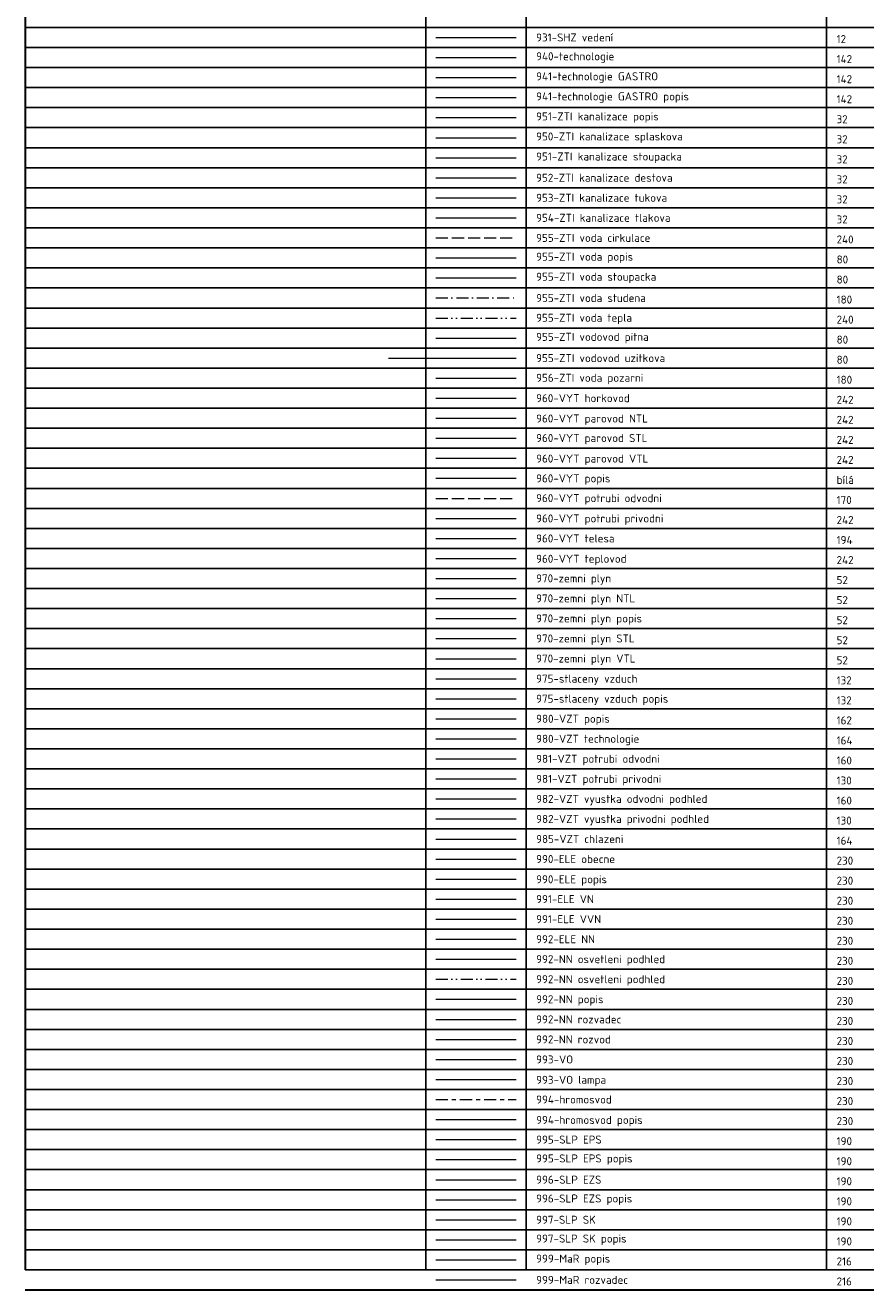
# Model space of a CAD drawing. Header units: millimetres. Extents: x -15250 to 1651995, y -140807 to 78716.
# Tile 1 of 45: x -10250 to 10726, y -140770 to -109196. Entities that reach past the tile are written whole.
import ezdxf

# ---------------------------------------------------------------- set-up
doc = ezdxf.new("R2010")
doc.units = ezdxf.units.MM
doc.header["$LTSCALE"] = 100
for name, pattern in [('0101aČÁRKOVANÁ', [4, 3, -1]), ('0102aČERCHOVANÁ', [5.1, 3, -1, 0.1, -1]), ('0103aDVOJČERCHOVANÁ', [6.2, 3, -1, 0.1, -1, 0.1, -1]), ('1101aOCHRANA', [6, 3, -1, 1, -1])]:
    doc.linetypes.add(name, pattern=pattern)
for name, color, linetype, lineweight in [('931-SHZ vedení', 12, 'Continuous', 15), ('940-technologie', 142, 'Continuous', 15), ('941-technologie GASTRO', 142, 'Continuous', 15), ('941-technologie GASTRO popis', 142, 'Continuous', 9), ('951-ZTI kanalizace popis', 32, 'Continuous', 9), ('951-ZTI kanalizace splaskova', 32, 'S0508aPS', 15), ('951-ZTI kanalizace stoupacka', 32, 'Continuous', 15), ('952-ZTI kanalizace destova', 32, 'S0509aPD', 15), ('953-ZTI kanalizace tukova', 32, 'S0503aPO', 15), ('954-ZTI kanalizace tlakova', 32, 'S0510aPV', 15), ('955-ZTI voda cirkulace', 240, '0101aČÁRKOVANÁ', 15), ('955-ZTI voda popis', 80, 'Continuous', 9), ('955-ZTI voda stoupacka', 80, 'Continuous', 15), ('955-ZTI voda studena', 180, '0102aČERCHOVANÁ', 15), ('955-ZTI voda tepla', 240, '0103aDVOJČERCHOVANÁ', 15), ('955-ZTI vodovod pitna', 80, 'S0512aVP', 15), ('955-ZTI vodovod uzitkova', 80, 'S0513aVU', 15), ('956-ZTI voda pozarni', 180, 'S0514aVH', 15), ('960-VYT horkovod', 242, 'S0602aHORK', 15), ('960-VYT parovod NTL', 242, 'S0603aPARANTL', 15), ('960-VYT parovod STL', 242, 'S0604aPARASTL', 15), ('960-VYT parovod VTL', 242, 'S0605aPARAVTL', 15), ('960-VYT popis', 7, 'Continuous', 9), ('960-VYT potrubi odvodni', 170, '0101aČÁRKOVANÁ', 15), ('960-VYT potrubi privodni', 242, 'Continuous', 15), ('960-VYT telesa', 194, 'Continuous', 15), ('960-VYT teplovod', 242, 'S0601aTEPL', 15), ('970-zemni plyn', 52, 'S0701aZO', 15), ('970-zemni plyn NTL', 52, 'S0702aZN', 15), ('970-zemni plyn popis', 52, 'Continuous', 9), ('970-zemni plyn STL', 52, 'S0703aZS', 15), ('970-zemni plyn VTL', 52, 'S0704aZV', 15), ('975-stlaceny vzduch', 132, 'S0705aSV', 15), ('975-stlaceny vzduch popis', 132, 'Continuous', 9), ('980-VZT popis', 162, 'Continuous', 9), ('980-VZT technologie', 164, 'Continuous', 15), ('981-VZT potrubi odvodni', 160, 'Continuous', 15), ('981-VZT potrubi privodni', 130, 'Continuous', 15), ('982-VZT vyustka odvodni podhled', 160, 'Continuous', 15), ('982-VZT vyustka privodni podhled', 130, 'Continuous', 15), ('985-VZT chlazeni', 164, 'Continuous', 15), ('990-ELE obecne', 230, 'S0905aOBEC', 15), ('990-ELE popis', 230, 'Continuous', 9), ('991-ELE VN', 230, 'S0907aVN', 15), ('991-ELE VVN', 230, 'S0908aVVN', 15), ('992-ELE NN', 230, 'S0906aNN', 15), ('992-NN osvetleni podhled', 230, 'Continuous', 15), ('992-NN ovladani', 230, '0103aDVOJČERCHOVANÁ', 15), ('992-NN popis', 230, 'Continuous', 9), ('992-NN rozvadec', 230, 'Continuous', 15), ('992-NN rozvod', 230, 'Continuous', 15), ('993-VO', 230, 'S0904aVO', 15), ('993-VO lampa', 230, 'Continuous', 15), ('994-hromosvod', 230, '1101aOCHRANA', 15), ('994-hromosvod popis', 230, 'Continuous', 9), ('995-SLP EPS', 190, 'Continuous', 15), ('995-SLP EPS popis', 190, 'Continuous', 9), ('996-SLP EZS', 190, 'Continuous', 15), ('996-SLP EZS popis', 190, 'Continuous', 9), ('997-SLP SK', 190, 'S1001aSLP', 15), ('997-SLP SK popis', 190, 'Continuous', 9), ('999-MaR popis', 216, 'Continuous', 9), ('999-MaR rozvadec', 216, 'Continuous', 15)]:
    doc.layers.add(name, color=color, linetype=linetype, lineweight=lineweight)
doc.styles.get("Standard").update_dxf_attribs({"font": 'isocpeur.ttf'})
doc.linetypes.add('S0503aPO', pattern='A,3,-1,3,[6,atsunami.shx,S=1,R=0,X=0,Y=-1],-1,3,-1,3,-1', length=16)
doc.linetypes.add('S0508aPS', pattern='A,3,-1,3,[6,atsunami.shx,S=1,R=0,X=0,Y=-1],-1,2,[9,atsunami.shx,S=0.25,R=0,X=-1,Y=-1],1,-1,3,-1', length=16)
doc.linetypes.add('S0509aPD', pattern='A,3,-1,3,[6,atsunami.shx,S=1,R=0,X=0,Y=-1],-1,2,[6,atsunami.shx,S=1,R=0,X=-1,Y=-1],1,-1,3,-1', length=16)
doc.linetypes.add('S0510aPV', pattern='A,3,-1,3,[6,atsunami.shx,S=1,R=0,X=0,Y=-1],-1,2,[9,atsunami.shx,S=0.25,R=0,X=-1.5,Y=-1],1,[6,atsunami.shx,S=1,R=0,X=-1,Y=-1],-1,3,-1', length=16)
doc.linetypes.add('S0512aVP', pattern='A,3,-1,3,[9,atsunami.shx,S=0.2,R=90,X=-1.4,Y=0],1,[2,atsunami.shx,S=1.2,R=-90,X=-1.2,Y=0.6],-1,3,-1,3,-1', length=17)
doc.linetypes.add('S0513aVU', pattern='A,3,-1,3,[10,atsunami.shx,S=0.2,R=0,X=-3,Y=0],1,[2,atsunami.shx,S=1.2,R=-90,X=-1.2,Y=0.6],-1,3,-1,3,-1', length=17)
doc.linetypes.add('S0514aVH', pattern='A,3,-1,3,[12,atsunami.shx,S=0.2,R=0,X=-3,Y=0],1,[2,atsunami.shx,S=1.2,R=-90,X=-1.2,Y=0.6],-1,3,-1,3,-1', length=17)
doc.linetypes.add('S0601aTEPL', pattern='A,3,-1,1.2,[2,atsunami.shx,S=1.2,R=90,X=0,Y=-0.6],1.8,[3,atsunami.shx,S=1,R=0,X=0,Y=-0.5],3,[2,atsunami.shx,S=1.2,R=-90,X=-1.2,Y=0.6],-1,3,-1,3,-1', length=19)
doc.linetypes.add('S0602aHORK', pattern='A,3,-1,1.2,[2,atsunami.shx,S=1.2,R=90,X=0,Y=-0.6],2.3,[4,atsunami.shx,S=1,R=0,X=-1,Y=-0.5],2.5,[2,atsunami.shx,S=1.2,R=-90,X=-1.2,Y=0.6],-1,3,-1,3,-1', length=19)
doc.linetypes.add('S0603aPARANTL', pattern='A,3,-2,[11,atsunami.shx,S=0.125,R=0,X=-1,Y=0],2,[3,atsunami.shx,S=1,R=0,X=0,Y=-0.5],2,[11,atsunami.shx,S=0.125,R=0,X=0,Y=0],-2,3,-1,3,-1', length=19)
doc.linetypes.add('S0604aPARASTL', pattern='A,3,-2,[11,atsunami.shx,S=0.125,R=0,X=-1,Y=0],3,[4,atsunami.shx,S=1,R=0,X=-1.5,Y=-0.5],1,[11,atsunami.shx,S=0.125,R=0,X=0,Y=0],-2,3,-1,3,-1', length=19)
doc.linetypes.add('S0605aPARAVTL', pattern='A,3,-2,[11,atsunami.shx,S=0.125,R=0,X=-1,Y=0],2,[4,atsunami.shx,S=1,R=0,X=-1,Y=-0.5],1,[3,atsunami.shx,S=1,R=0,X=0,Y=-0.5],1,[11,atsunami.shx,S=0.125,R=0,X=0,Y=0],-2,3,-1,3,-1', length=19)
doc.linetypes.add('S0701aZO', pattern='A,3,-1,3,-1,1,[3,atsunami.shx,S=1,R=0,X=0,Y=0],-2,[3,atsunami.shx,S=1,R=0,X=0,Y=0],1,[8,atsunami.shx,S=2,R=0,X=-3,Y=1],-1,3,-1', length=17)
doc.linetypes.add('S0702aZN', pattern='A,3,-1,3,-1,1,[3,atsunami.shx,S=1,R=0,X=0,Y=0],-1,[3,atsunami.shx,S=1,R=0,X=0,Y=0],-1,[3,atsunami.shx,S=1,R=0,X=0,Y=0],1,[8,atsunami.shx,S=2,R=0,X=-3,Y=1],-1,3,-1', length=17)
doc.linetypes.add('S0703aZS', pattern='A,3,-1,3,-1,1,[4,atsunami.shx,S=1,R=0,X=0,Y=0],-2,[4,atsunami.shx,S=1,R=0,X=0,Y=0],-1,1,[8,atsunami.shx,S=3,R=0,X=-4,Y=1],-1,3,-1', length=18)
doc.linetypes.add('S0704aZV', pattern='A,3,-1,3,-1,1,[3,atsunami.shx,S=1,R=0,X=0,Y=0],-1,[4,atsunami.shx,S=1,R=0,X=0,Y=0],-2,[4,atsunami.shx,S=1,R=0,X=0,Y=0],-1,1,[8,atsunami.shx,S=4,R=0,X=-5,Y=1],-1,3,-1', length=19)
doc.linetypes.add('S0705aSV', pattern='A,3,-1,3,-1,1,[9,atsunami.shx,S=0.5,R=90,X=4,Y=0],-4,1,-1,3,-1', length=19)
doc.linetypes.add('S0904aVO', pattern='A,3,-1,3,-1,3,-1,3,["VO",Standard,S=2.5,R=0,X=0,Y=-1],-5', length=20)
doc.linetypes.add('S0905aOBEC', pattern='A,3,-1,3,-1,3,-1,1,[5,atsunami.shx,S=1,R=0,X=0,Y=0],-2,2,-1', length=18)
doc.linetypes.add('S0906aNN', pattern='A,3,-1,3,-1,3,-1,1,[5,atsunami.shx,S=1,R=0,X=0,Y=0],-2,2,[2,atsunami.shx,S=1,R=-90,X=-1,Y=0.5],-1', length=18)
doc.linetypes.add('S0907aVN', pattern='A,3,-1,3,-1,3,-1,1,[5,atsunami.shx,S=1,R=0,X=0,Y=0],-2,2,[2,atsunami.shx,S=1,R=-90,X=-1,Y=0.5],1,[2,atsunami.shx,S=1,R=-90,X=-1,Y=0.5],-1', length=19)
doc.linetypes.add('S0908aVVN', pattern='A,3,-1,3,-1,3,-1,1,[5,atsunami.shx,S=1,R=0,X=0,Y=0],-2,2,[2,atsunami.shx,S=1,R=-90,X=-1,Y=0.5],1,[2,atsunami.shx,S=1,R=-90,X=-1,Y=0.5],1,[2,atsunami.shx,S=1,R=-90,X=-1,Y=0.5],-1', length=20)
doc.linetypes.add('S1001aSLP', pattern='A,3,-1,3,-1,3,-1,[9,atsunami.shx,S=0.25,R=90,X=2,Y=0],-4,[9,atsunami.shx,S=0.25,R=270,X=-2,Y=0],-1', length=17)

msp = doc.modelspace()

# ---------------------------------------------------------------- linework, layer by layer
at = {"lineweight": 30}
for p, q in [((-10250, 750), (-10250, -140250)), ((-10250, -140750), (32000, -140750))]:
    msp.add_line(p, q, dxfattribs=at)
for p, q in [((-250, 750), (-250, -140250)), ((2250, 750), (2250, -140250)), ((9750, 750), (9750, -140250)), ((-10250, -109250), (32000, -109250)), ((-10250, -109750), (32000, -109750)), ((-10250, -110250), (32000, -110250)), ((-10250, -110750), (32000, -110750)), ((-10250, -111250), (32000, -111250)), ((-10250, -111750), (32000, -111750)), ((-10250, -112250), (32000, -112250)), ((-10250, -112750), (32000, -112750)), ((-10250, -113250), (32000, -113250)), ((-10250, -113750), (32000, -113750)), ((-10250, -114250), (32000, -114250)), ((-10250, -114750), (32000, -114750)), ((-10250, -115250), (32000, -115250)), ((-10250, -115750), (32000, -115750)), ((-10250, -116250), (32000, -116250)), ((-10250, -116750), (32000, -116750)), ((-10250, -117250), (32000, -117250)), ((-10250, -117750), (32000, -117750)), ((-10250, -118250), (32000, -118250)), ((-10250, -118750), (32000, -118750)), ((-10250, -119250), (32000, -119250)), ((-10250, -119750), (32000, -119750)), ((-10250, -120250), (32000, -120250)), ((-10250, -120750), (32000, -120750)), ((-10250, -121250), (32000, -121250)), ((-10250, -121750), (32000, -121750)), ((-10250, -122250), (32000, -122250)), ((-10250, -122750), (32000, -122750)), ((-10250, -123250), (32000, -123250)), ((-10250, -123750), (32000, -123750)), ((-10250, -124250), (32000, -124250)), ((-10250, -124750), (32000, -124750)), ((-10250, -125250), (32000, -125250)), ((-10250, -125750), (32000, -125750)), ((-10250, -126250), (32000, -126250)), ((-10250, -126750), (32000, -126750)), ((-10250, -127250), (32000, -127250)), ((-10250, -127750), (32000, -127750)), ((-10250, -128250), (32000, -128250)), ((-10250, -128750), (32000, -128750)), ((-10250, -129250), (32000, -129250)), ((-10250, -129750), (32000, -129750)), ((-10250, -130250), (32000, -130250)), ((-10250, -130750), (32000, -130750)), ((-10250, -131250), (32000, -131250)), ((-10250, -131750), (32000, -131750)), ((-10250, -132250), (32000, -132250)), ((-10250, -132750), (32000, -132750)), ((-10250, -133250), (32000, -133250)), ((-10250, -133750), (32000, -133750)), ((-10250, -134250), (32000, -134250)), ((-10250, -134750), (32000, -134750)), ((-10250, -135250), (32000, -135250)), ((-10250, -135750), (32000, -135750)), ((-10250, -136250), (32000, -136250)), ((-10250, -136750), (32000, -136750)), ((-10250, -137250), (32000, -137250)), ((-10250, -137750), (32000, -137750)), ((-10250, -138250), (32000, -138250)), ((-10250, -138750), (32000, -138750)), ((-10250, -139250), (32000, -139250)), ((-10250, -139750), (32000, -139750)), ((-10250, -140250), (32000, -140250))]:
    msp.add_line(p, q)
at = {"layer": '931-SHZ vedení'}
msp.add_lwpolyline([(0, -109500), (2000, -109500)], dxfattribs=at)
at = {"layer": '940-technologie'}
msp.add_lwpolyline([(0, -110000), (2000, -110000)], dxfattribs=at)
at = {"layer": '941-technologie GASTRO'}
msp.add_lwpolyline([(0, -110500), (2000, -110500)], dxfattribs=at)
at = {"layer": '941-technologie GASTRO popis'}
msp.add_lwpolyline([(0, -111000), (2000, -111000)], dxfattribs=at)
at = {"layer": '951-ZTI kanalizace popis'}
msp.add_lwpolyline([(0, -111500), (2000, -111500)], dxfattribs=at)
at = {"layer": '951-ZTI kanalizace splaskova'}
msp.add_lwpolyline([(0, -112000), (2000, -112000)], dxfattribs=at)
at = {"layer": '951-ZTI kanalizace stoupacka'}
msp.add_lwpolyline([(0, -112500), (2000, -112500)], dxfattribs=at)
at = {"layer": '952-ZTI kanalizace destova'}
msp.add_lwpolyline([(0, -113000), (2000, -113000)], dxfattribs=at)
at = {"layer": '953-ZTI kanalizace tukova'}
msp.add_lwpolyline([(0, -113500), (2000, -113500)], dxfattribs=at)
at = {"layer": '954-ZTI kanalizace tlakova'}
msp.add_lwpolyline([(0, -114000), (2000, -114000)], dxfattribs=at)
at = {"layer": '955-ZTI voda cirkulace'}
msp.add_lwpolyline([(0, -114500), (2000, -114500)], dxfattribs=at)
at = {"layer": '955-ZTI voda popis'}
msp.add_lwpolyline([(0, -115000), (2000, -115000)], dxfattribs=at)
at = {"layer": '955-ZTI voda stoupacka'}
msp.add_lwpolyline([(0, -115500), (2000, -115500)], dxfattribs=at)
at = {"layer": '955-ZTI voda studena'}
msp.add_lwpolyline([(0, -116000), (2000, -116000)], dxfattribs=at)
at = {"layer": '955-ZTI voda tepla'}
msp.add_lwpolyline([(0, -116500), (2000, -116500)], dxfattribs=at)
at = {"layer": '955-ZTI vodovod pitna'}
msp.add_lwpolyline([(0, -117000), (2000, -117000)], dxfattribs=at)
at = {"layer": '955-ZTI vodovod uzitkova'}
msp.add_lwpolyline([(-1186.1, -117500), (2000, -117500)], dxfattribs=at)
at = {"layer": '956-ZTI voda pozarni'}
msp.add_lwpolyline([(0, -118000), (2000, -118000)], dxfattribs=at)
at = {"layer": '960-VYT horkovod'}
msp.add_lwpolyline([(0, -118500), (2000, -118500)], dxfattribs=at)
at = {"layer": '960-VYT parovod NTL'}
msp.add_lwpolyline([(0, -119000), (2000, -119000)], dxfattribs=at)
at = {"layer": '960-VYT parovod STL'}
msp.add_lwpolyline([(0, -119500), (2000, -119500)], dxfattribs=at)
at = {"layer": '960-VYT parovod VTL'}
msp.add_lwpolyline([(0, -120000), (2000, -120000)], dxfattribs=at)
at = {"layer": '960-VYT popis'}
msp.add_lwpolyline([(0, -120500), (2000, -120500)], dxfattribs=at)
at = {"layer": '960-VYT potrubi odvodni'}
msp.add_lwpolyline([(0, -121000), (2000, -121000)], dxfattribs=at)
at = {"layer": '960-VYT potrubi privodni'}
msp.add_lwpolyline([(0, -121500), (2000, -121500)], dxfattribs=at)
at = {"layer": '960-VYT telesa'}
msp.add_lwpolyline([(0, -122000), (2000, -122000)], dxfattribs=at)
at = {"layer": '960-VYT teplovod'}
msp.add_lwpolyline([(0, -122500), (2000, -122500)], dxfattribs=at)
at = {"layer": '970-zemni plyn'}
msp.add_lwpolyline([(0, -123000), (2000, -123000)], dxfattribs=at)
at = {"layer": '970-zemni plyn NTL'}
msp.add_lwpolyline([(0, -123500), (2000, -123500)], dxfattribs=at)
at = {"layer": '970-zemni plyn popis'}
msp.add_lwpolyline([(0, -124000), (2000, -124000)], dxfattribs=at)
at = {"layer": '970-zemni plyn STL'}
msp.add_lwpolyline([(0, -124500), (2000, -124500)], dxfattribs=at)
at = {"layer": '970-zemni plyn VTL'}
msp.add_lwpolyline([(0, -125000), (2000, -125000)], dxfattribs=at)
at = {"layer": '975-stlaceny vzduch'}
msp.add_lwpolyline([(0, -125500), (2000, -125500)], dxfattribs=at)
at = {"layer": '975-stlaceny vzduch popis'}
msp.add_lwpolyline([(0, -126000), (2000, -126000)], dxfattribs=at)
at = {"layer": '980-VZT popis'}
msp.add_lwpolyline([(0, -126500), (2000, -126500)], dxfattribs=at)
at = {"layer": '980-VZT technologie'}
msp.add_lwpolyline([(0, -127000), (2000, -127000)], dxfattribs=at)
at = {"layer": '981-VZT potrubi odvodni'}
msp.add_lwpolyline([(0, -127500), (2000, -127500)], dxfattribs=at)
at = {"layer": '981-VZT potrubi privodni'}
msp.add_lwpolyline([(0, -128000), (2000, -128000)], dxfattribs=at)
at = {"layer": '982-VZT vyustka odvodni podhled'}
msp.add_lwpolyline([(0, -128500), (2000, -128500)], dxfattribs=at)
at = {"layer": '982-VZT vyustka privodni podhled'}
msp.add_lwpolyline([(0, -129000), (2000, -129000)], dxfattribs=at)
at = {"layer": '985-VZT chlazeni'}
msp.add_lwpolyline([(0, -129500), (2000, -129500)], dxfattribs=at)
at = {"layer": '990-ELE obecne'}
msp.add_lwpolyline([(0, -130000), (2000, -130000)], dxfattribs=at)
at = {"layer": '990-ELE popis'}
msp.add_lwpolyline([(0, -130500), (2000, -130500)], dxfattribs=at)
at = {"layer": '991-ELE VN'}
msp.add_lwpolyline([(0, -131000), (2000, -131000)], dxfattribs=at)
at = {"layer": '991-ELE VVN'}
msp.add_lwpolyline([(0, -131500), (2000, -131500)], dxfattribs=at)
at = {"layer": '992-ELE NN'}
msp.add_lwpolyline([(0, -132000), (2000, -132000)], dxfattribs=at)
at = {"layer": '992-NN osvetleni podhled'}
msp.add_lwpolyline([(0, -132500), (2000, -132500)], dxfattribs=at)
at = {"layer": '992-NN ovladani'}
msp.add_lwpolyline([(0, -133000), (2000, -133000)], dxfattribs=at)
at = {"layer": '992-NN popis'}
msp.add_lwpolyline([(0, -133500), (2000, -133500)], dxfattribs=at)
at = {"layer": '992-NN rozvadec'}
msp.add_lwpolyline([(0, -134000), (2000, -134000)], dxfattribs=at)
at = {"layer": '992-NN rozvod'}
msp.add_lwpolyline([(0, -134500), (2000, -134500)], dxfattribs=at)
at = {"layer": '993-VO'}
msp.add_lwpolyline([(0, -135000), (2000, -135000)], dxfattribs=at)
at = {"layer": '993-VO lampa'}
msp.add_lwpolyline([(0, -135500), (2000, -135500)], dxfattribs=at)
at = {"layer": '994-hromosvod'}
msp.add_lwpolyline([(0, -136000), (2000, -136000)], dxfattribs=at)
at = {"layer": '994-hromosvod popis'}
msp.add_lwpolyline([(0, -136500), (2000, -136500)], dxfattribs=at)
at = {"layer": '995-SLP EPS'}
msp.add_lwpolyline([(0, -137000), (2000, -137000)], dxfattribs=at)
at = {"layer": '995-SLP EPS popis'}
msp.add_lwpolyline([(0, -137500), (2000, -137500)], dxfattribs=at)
at = {"layer": '996-SLP EZS'}
msp.add_lwpolyline([(0, -138000), (2000, -138000)], dxfattribs=at)
at = {"layer": '996-SLP EZS popis'}
msp.add_lwpolyline([(0, -138500), (2000, -138500)], dxfattribs=at)
at = {"layer": '997-SLP SK'}
msp.add_lwpolyline([(0, -139000), (2000, -139000)], dxfattribs=at)
at = {"layer": '997-SLP SK popis'}
msp.add_lwpolyline([(0, -139500), (2000, -139500)], dxfattribs=at)
at = {"layer": '999-MaR popis'}
msp.add_lwpolyline([(0, -140000), (2000, -140000)], dxfattribs=at)
at = {"layer": '999-MaR rozvadec'}
msp.add_lwpolyline([(0, -140500), (2000, -140500)], dxfattribs=at)

# ---------------------------------------------------------------- texts
at = {"layer": '931-SHZ vedení', "char_height": 200, "attachment_point": 4}
for s, width, insert in [('931-SHZ vedení', 1962, (2500, -109500)), ('12', 442, (10000, -109539.9))]:
    msp.add_mtext_dynamic_manual_height_columns(s, width=width, gutter_width=12.5, heights=[0], dxfattribs=dict(at, insert=insert))
at = {"layer": '940-technologie', "char_height": 200, "attachment_point": 4}
for s, width, insert in [('940-technologie', 1922, (2500, -110000)), ('142', 382, (10000, -110039.9))]:
    msp.add_mtext_dynamic_manual_height_columns(s, width=width, gutter_width=12.5, heights=[0], dxfattribs=dict(at, insert=insert))
at = {"layer": '941-technologie GASTRO', "char_height": 200, "attachment_point": 4}
for s, width, insert in [('941-technologie GASTRO', 2982, (2500, -110500)), ('142', 382, (10000, -110539.9))]:
    msp.add_mtext_dynamic_manual_height_columns(s, width=width, gutter_width=12.5, heights=[0], dxfattribs=dict(at, insert=insert))
at = {"layer": '941-technologie GASTRO popis', "char_height": 200, "attachment_point": 4}
for s, width, insert in [('941-technologie GASTRO popis', 3874.318, (2500, -111000)), ('142', 382, (10000, -111039.9))]:
    msp.add_mtext_dynamic_manual_height_columns(s, width=width, gutter_width=12.5, heights=[0], dxfattribs=dict(at, insert=insert))
at = {"layer": '951-ZTI kanalizace popis', "char_height": 200, "attachment_point": 4}
for s, width, insert in [('951-ZTI kanalizace popis', 2982, (2500, -111500)), ('32', 442, (10000, -111539.9))]:
    msp.add_mtext_dynamic_manual_height_columns(s, width=width, gutter_width=12.5, heights=[0], dxfattribs=dict(at, insert=insert))
at = {"layer": '951-ZTI kanalizace splaskova', "char_height": 200, "attachment_point": 4}
for s, width, insert in [('950-ZTI kanalizace splaskova', 3602, (2500, -112000)), ('32', 442, (10000, -112039.9))]:
    msp.add_mtext_dynamic_manual_height_columns(s, width=width, gutter_width=12.5, heights=[0], dxfattribs=dict(at, insert=insert))
at = {"layer": '951-ZTI kanalizace stoupacka', "char_height": 200, "attachment_point": 4}
for s, width, insert in [('951-ZTI kanalizace stoupacka', 3582, (2500, -112500)), ('32', 442, (10000, -112539.9))]:
    msp.add_mtext_dynamic_manual_height_columns(s, width=width, gutter_width=12.5, heights=[0], dxfattribs=dict(at, insert=insert))
at = {"layer": '952-ZTI kanalizace destova', "char_height": 200, "attachment_point": 4}
for s, width, insert in [('952-ZTI kanalizace destova', 3362, (2500, -113000)), ('32', 442, (10000, -113039.9))]:
    msp.add_mtext_dynamic_manual_height_columns(s, width=width, gutter_width=12.5, heights=[0], dxfattribs=dict(at, insert=insert))
at = {"layer": '953-ZTI kanalizace tukova', "char_height": 200, "attachment_point": 4}
for s, width, insert in [('953-ZTI kanalizace tukova', 3222, (2500, -113500)), ('32', 442, (10000, -113539.9))]:
    msp.add_mtext_dynamic_manual_height_columns(s, width=width, gutter_width=12.5, heights=[0], dxfattribs=dict(at, insert=insert))
at = {"layer": '954-ZTI kanalizace tlakova', "char_height": 200, "attachment_point": 4}
for s, width, insert in [('954-ZTI kanalizace tlakova', 3322, (2500, -114000)), ('32', 442, (10000, -114039.9))]:
    msp.add_mtext_dynamic_manual_height_columns(s, width=width, gutter_width=12.5, heights=[0], dxfattribs=dict(at, insert=insert))
at = {"layer": '955-ZTI voda cirkulace', "char_height": 200, "attachment_point": 4}
for s, width, insert in [('955-ZTI voda cirkulace', 2782, (2500, -114500)), ('240', 422, (10000, -114539.9))]:
    msp.add_mtext_dynamic_manual_height_columns(s, width=width, gutter_width=12.5, heights=[0], dxfattribs=dict(at, insert=insert))
at = {"layer": '955-ZTI voda popis', "char_height": 200, "attachment_point": 4}
for s, width, insert in [('955-ZTI voda popis', 2342, (2500, -115000)), ('80', 262, (10000, -115039.9))]:
    msp.add_mtext_dynamic_manual_height_columns(s, width=width, gutter_width=12.5, heights=[0], dxfattribs=dict(at, insert=insert))
at = {"layer": '955-ZTI voda stoupacka', "char_height": 200, "attachment_point": 4}
for s, width, insert in [('955-ZTI voda stoupacka', 2942, (2500, -115500)), ('80', 262, (10000, -115539.9))]:
    msp.add_mtext_dynamic_manual_height_columns(s, width=width, gutter_width=12.5, heights=[0], dxfattribs=dict(at, insert=insert))
at = {"layer": '955-ZTI voda studena', "char_height": 200, "attachment_point": 4}
for s, width, insert in [('955-ZTI voda studena', 2682, (2500, -116000)), ('180', 362, (10000, -116039.9))]:
    msp.add_mtext_dynamic_manual_height_columns(s, width=width, gutter_width=12.5, heights=[0], dxfattribs=dict(at, insert=insert))
at = {"layer": '955-ZTI voda tepla', "char_height": 200, "attachment_point": 4}
for s, width, insert in [('955-ZTI voda tepla', 2342, (2500, -116524.4)), ('240', 422, (10000, -116539.9))]:
    msp.add_mtext_dynamic_manual_height_columns(s, width=width, gutter_width=12.5, heights=[0], dxfattribs=dict(at, insert=insert))
at = {"layer": '955-ZTI vodovod pitna', "char_height": 200, "attachment_point": 4}
for s, width, insert in [('955-ZTI vodovod pitna', 2742, (2500, -117000)), ('80', 262, (10000, -117039.9))]:
    msp.add_mtext_dynamic_manual_height_columns(s, width=width, gutter_width=12.5, heights=[0], dxfattribs=dict(at, insert=insert))
at = {"layer": '955-ZTI vodovod uzitkova', "char_height": 200, "attachment_point": 4}
for s, width, insert in [('955-ZTI vodovod uzitkova', 3162, (2500, -117500)), ('80', 262, (10000, -117539.9))]:
    msp.add_mtext_dynamic_manual_height_columns(s, width=width, gutter_width=12.5, heights=[0], dxfattribs=dict(at, insert=insert))
at = {"layer": '956-ZTI voda pozarni', "char_height": 200, "attachment_point": 4}
for s, width, insert in [('956-ZTI voda pozarni', 2602, (2500, -118022.1)), ('180', 362, (10000, -118039.9))]:
    msp.add_mtext_dynamic_manual_height_columns(s, width=width, gutter_width=12.5, heights=[0], dxfattribs=dict(at, insert=insert))
at = {"layer": '960-VYT horkovod', "char_height": 200, "attachment_point": 4}
for s, width, insert in [('960-VYT horkovod', 2282, (2500, -118500)), ('242', 422, (10000, -118539.9))]:
    msp.add_mtext_dynamic_manual_height_columns(s, width=width, gutter_width=12.5, heights=[0], dxfattribs=dict(at, insert=insert))
at = {"layer": '960-VYT parovod NTL', "char_height": 200, "attachment_point": 4}
for s, width, insert in [('960-VYT parovod NTL', 2722, (2500, -119037.5)), ('242', 422, (10000, -119039.9))]:
    msp.add_mtext_dynamic_manual_height_columns(s, width=width, gutter_width=12.5, heights=[0], dxfattribs=dict(at, insert=insert))
at = {"layer": '960-VYT parovod STL', "char_height": 200, "attachment_point": 4}
for s, width, insert in [('960-VYT parovod STL', 2722, (2500, -119525)), ('242', 442, (10000, -119539.9))]:
    msp.add_mtext_dynamic_manual_height_columns(s, width=width, gutter_width=12.5, heights=[0], dxfattribs=dict(at, insert=insert))
at = {"layer": '960-VYT parovod VTL', "char_height": 200, "attachment_point": 4}
for s, width, insert in [('960-VYT parovod VTL', 2742, (2500, -120037.5)), ('242', 422, (10000, -120039.9))]:
    msp.add_mtext_dynamic_manual_height_columns(s, width=width, gutter_width=12.5, heights=[0], dxfattribs=dict(at, insert=insert))
at = {"layer": '960-VYT popis', "char_height": 200, "attachment_point": 4}
for s, width, insert in [('960-VYT popis', 1802, (2500, -120531.3)), ('bílá', 442, (10000, -120539.9))]:
    msp.add_mtext_dynamic_manual_height_columns(s, width=width, gutter_width=12.5, heights=[0], dxfattribs=dict(at, insert=insert))
at = {"layer": '960-VYT potrubi odvodni', "char_height": 200, "attachment_point": 4}
for s, width, insert in [('960-VYT potrubi odvodni', 3062, (2500, -121025)), ('170', 362, (10000, -121039.9))]:
    msp.add_mtext_dynamic_manual_height_columns(s, width=width, gutter_width=12.5, heights=[0], dxfattribs=dict(at, insert=insert))
at = {"layer": '960-VYT potrubi privodni', "char_height": 200, "attachment_point": 4}
for s, width, insert in [('960-VYT potrubi privodni', 3102, (2500, -121531.3)), ('242', 422, (10000, -121539.9))]:
    msp.add_mtext_dynamic_manual_height_columns(s, width=width, gutter_width=12.5, heights=[0], dxfattribs=dict(at, insert=insert))
at = {"layer": '960-VYT telesa', "char_height": 200, "attachment_point": 4}
for s, width, insert in [('960-VYT telesa', 1942, (2500, -122000)), ('194', 382, (10000, -122039.9))]:
    msp.add_mtext_dynamic_manual_height_columns(s, width=width, gutter_width=12.5, heights=[0], dxfattribs=dict(at, insert=insert))
at = {"layer": '960-VYT teplovod', "char_height": 200, "attachment_point": 4}
for s, width, insert in [('960-VYT teplovod', 2222, (2500, -122537.5)), ('242', 442, (10000, -122539.9))]:
    msp.add_mtext_dynamic_manual_height_columns(s, width=width, gutter_width=12.5, heights=[0], dxfattribs=dict(at, insert=insert))
at = {"layer": '970-zemni plyn', "char_height": 200, "attachment_point": 4}
for s, width, insert in [('970-zemni plyn', 1822, (2500, -123026.4)), ('52', 262, (10000, -123039.9))]:
    msp.add_mtext_dynamic_manual_height_columns(s, width=width, gutter_width=12.5, heights=[0], dxfattribs=dict(at, insert=insert))
at = {"layer": '970-zemni plyn NTL', "char_height": 200, "attachment_point": 4}
for s, width, insert in [('970-zemni plyn NTL', 2402, (2500, -123526.4)), ('52', 262, (10000, -123539.9))]:
    msp.add_mtext_dynamic_manual_height_columns(s, width=width, gutter_width=12.5, heights=[0], dxfattribs=dict(at, insert=insert))
at = {"layer": '970-zemni plyn popis', "char_height": 200, "attachment_point": 4}
for s, width, insert in [('970-zemni plyn popis', 2562, (2500, -124026.4)), ('52', 262, (10000, -124039.9))]:
    msp.add_mtext_dynamic_manual_height_columns(s, width=width, gutter_width=12.5, heights=[0], dxfattribs=dict(at, insert=insert))
at = {"layer": '970-zemni plyn STL', "char_height": 200, "attachment_point": 4}
for s, width, insert in [('970-zemni plyn STL', 2402, (2500, -124526.4)), ('52', 262, (10000, -124539.9))]:
    msp.add_mtext_dynamic_manual_height_columns(s, width=width, gutter_width=12.5, heights=[0], dxfattribs=dict(at, insert=insert))
at = {"layer": '970-zemni plyn VTL', "char_height": 200, "attachment_point": 4}
for s, width, insert in [('970-zemni plyn VTL', 2422, (2500, -125026.4)), ('52', 262, (10000, -125039.9))]:
    msp.add_mtext_dynamic_manual_height_columns(s, width=width, gutter_width=12.5, heights=[0], dxfattribs=dict(at, insert=insert))
at = {"layer": '975-stlaceny vzduch', "char_height": 200, "attachment_point": 4}
for s, width, insert in [('975-stlaceny vzduch', 2502, (2500, -125529.1)), ('132', 382, (10000, -125539.9))]:
    msp.add_mtext_dynamic_manual_height_columns(s, width=width, gutter_width=12.5, heights=[0], dxfattribs=dict(at, insert=insert))
at = {"layer": '975-stlaceny vzduch popis', "char_height": 200, "attachment_point": 4}
for s, width, insert in [('975-stlaceny vzduch popis', 3242, (2500, -126029.1)), ('132', 382, (10000, -126039.9))]:
    msp.add_mtext_dynamic_manual_height_columns(s, width=width, gutter_width=12.5, heights=[0], dxfattribs=dict(at, insert=insert))
at = {"layer": '980-VZT popis', "char_height": 200, "attachment_point": 4}
for s, width, insert in [('980-VZT popis', 1782, (2500, -126529.1)), ('162', 362, (10000, -126539.9))]:
    msp.add_mtext_dynamic_manual_height_columns(s, width=width, gutter_width=12.5, heights=[0], dxfattribs=dict(at, insert=insert))
at = {"layer": '980-VZT technologie', "char_height": 200, "attachment_point": 4}
for s, width, insert in [('980-VZT technologie', 2522, (2500, -127029.1)), ('164', 382, (10000, -127039.9))]:
    msp.add_mtext_dynamic_manual_height_columns(s, width=width, gutter_width=12.5, heights=[0], dxfattribs=dict(at, insert=insert))
at = {"layer": '981-VZT potrubi odvodni', "char_height": 200, "attachment_point": 4}
for s, width, insert in [('981-VZT potrubi odvodni', 3002, (2500, -127529.1)), ('160', 362, (10000, -127539.9))]:
    msp.add_mtext_dynamic_manual_height_columns(s, width=width, gutter_width=12.5, heights=[0], dxfattribs=dict(at, insert=insert))
at = {"layer": '981-VZT potrubi privodni', "char_height": 200, "attachment_point": 4}
for s, width, insert in [('981-VZT potrubi privodni', 3042, (2500, -128029.1)), ('130', 362, (10000, -128039.9))]:
    msp.add_mtext_dynamic_manual_height_columns(s, width=width, gutter_width=12.5, heights=[0], dxfattribs=dict(at, insert=insert))
at = {"layer": '982-VZT vyustka odvodni podhled', "char_height": 200, "attachment_point": 4}
for s, width, insert in [('982-VZT vyustka odvodni podhled', 4182, (2500, -128529.1)), ('160', 362, (10000, -128539.9))]:
    msp.add_mtext_dynamic_manual_height_columns(s, width=width, gutter_width=12.5, heights=[0], dxfattribs=dict(at, insert=insert))
at = {"layer": '982-VZT vyustka privodni podhled', "char_height": 200, "attachment_point": 4}
for s, width, insert in [('982-VZT vyustka privodni podhled', 4222, (2500, -129029.1)), ('130', 362, (10000, -129039.9))]:
    msp.add_mtext_dynamic_manual_height_columns(s, width=width, gutter_width=12.5, heights=[0], dxfattribs=dict(at, insert=insert))
at = {"layer": '985-VZT chlazeni', "char_height": 200, "attachment_point": 4}
for s, width, insert in [('985-VZT chlazeni', 2122, (2500, -129500)), ('164', 382, (10000, -129539.9))]:
    msp.add_mtext_dynamic_manual_height_columns(s, width=width, gutter_width=12.5, heights=[0], dxfattribs=dict(at, insert=insert))
at = {"layer": '990-ELE obecne', "char_height": 200, "attachment_point": 4}
for s, width, insert in [('990-ELE obecne', 1902, (2500, -130000)), ('230', 402, (10000, -130039.9))]:
    msp.add_mtext_dynamic_manual_height_columns(s, width=width, gutter_width=12.5, heights=[0], dxfattribs=dict(at, insert=insert))
at = {"layer": '990-ELE popis', "char_height": 200, "attachment_point": 4}
for s, width, insert in [('990-ELE popis', 1702, (2500, -130535)), ('230', 442, (10000, -130539.9))]:
    msp.add_mtext_dynamic_manual_height_columns(s, width=width, gutter_width=12.5, heights=[0], dxfattribs=dict(at, insert=insert))
at = {"layer": '991-ELE VN', "char_height": 200, "attachment_point": 4}
for s, width, insert in [('991-ELE VN', 1422, (2500, -131000)), ('230', 442, (10000, -131039.9))]:
    msp.add_mtext_dynamic_manual_height_columns(s, width=width, gutter_width=12.5, heights=[0], dxfattribs=dict(at, insert=insert))
at = {"layer": '991-ELE VVN', "char_height": 200, "attachment_point": 4}
for s, width, insert in [('991-ELE VVN', 1602, (2500, -131500)), ('230', 442, (10000, -131539.9))]:
    msp.add_mtext_dynamic_manual_height_columns(s, width=width, gutter_width=12.5, heights=[0], dxfattribs=dict(at, insert=insert))
at = {"layer": '992-ELE NN', "char_height": 200, "attachment_point": 4}
for s, width, insert in [('992-ELE NN', 1402, (2500, -132000)), ('230', 442, (10000, -132039.9))]:
    msp.add_mtext_dynamic_manual_height_columns(s, width=width, gutter_width=12.5, heights=[0], dxfattribs=dict(at, insert=insert))
at = {"layer": '992-NN osvetleni podhled', "char_height": 200, "attachment_point": 4}
for s, width, insert in [('992-NN osvetleni podhled', 3122, (2500, -132528)), ('230', 442, (10000, -132539.9))]:
    msp.add_mtext_dynamic_manual_height_columns(s, width=width, gutter_width=12.5, heights=[0], dxfattribs=dict(at, insert=insert))
at = {"layer": '992-NN ovladani', "char_height": 200, "attachment_point": 4}
for s, width, insert in [('992-NN osvetleni podhled', 3122, (2500, -133028)), ('230', 442, (10000, -133039.9))]:
    msp.add_mtext_dynamic_manual_height_columns(s, width=width, gutter_width=12.5, heights=[0], dxfattribs=dict(at, insert=insert))
at = {"layer": '992-NN popis', "char_height": 200, "attachment_point": 4}
for s, width, insert in [('992-NN popis', 1602, (2500, -133528)), ('230', 442, (10000, -133539.9))]:
    msp.add_mtext_dynamic_manual_height_columns(s, width=width, gutter_width=12.5, heights=[0], dxfattribs=dict(at, insert=insert))
at = {"layer": '992-NN rozvadec', "char_height": 200, "attachment_point": 4}
for s, width, insert in [('992-NN rozvadec', 2062, (2500, -134000)), ('230', 442, (10000, -134039.9))]:
    msp.add_mtext_dynamic_manual_height_columns(s, width=width, gutter_width=12.5, heights=[0], dxfattribs=dict(at, insert=insert))
at = {"layer": '992-NN rozvod', "char_height": 200, "attachment_point": 4}
for s, width, insert in [('992-NN rozvod', 1802, (2500, -134500)), ('230', 442, (10000, -134539.9))]:
    msp.add_mtext_dynamic_manual_height_columns(s, width=width, gutter_width=12.5, heights=[0], dxfattribs=dict(at, insert=insert))
at = {"layer": '993-VO', "char_height": 200, "attachment_point": 4}
for s, width, insert in [('993-VO', 882, (2500, -135000)), ('230', 442, (10000, -135039.9))]:
    msp.add_mtext_dynamic_manual_height_columns(s, width=width, gutter_width=12.5, heights=[0], dxfattribs=dict(at, insert=insert))
at = {"layer": '993-VO lampa', "char_height": 200, "attachment_point": 4}
for s, width, insert in [('993-VO lampa', 1682, (2500, -135538.8)), ('230', 442, (10000, -135539.9))]:
    msp.add_mtext_dynamic_manual_height_columns(s, width=width, gutter_width=12.5, heights=[0], dxfattribs=dict(at, insert=insert))
at = {"layer": '994-hromosvod', "char_height": 200, "attachment_point": 4}
for s, width, insert in [('994-hromosvod', 1842, (2500, -136000)), ('230', 442, (10000, -136039.9))]:
    msp.add_mtext_dynamic_manual_height_columns(s, width=width, gutter_width=12.5, heights=[0], dxfattribs=dict(at, insert=insert))
at = {"layer": '994-hromosvod popis', "char_height": 200, "attachment_point": 4}
for s, width, insert in [('994-hromosvod popis', 2582, (2500, -136538.8)), ('230', 442, (10000, -136539.9))]:
    msp.add_mtext_dynamic_manual_height_columns(s, width=width, gutter_width=12.5, heights=[0], dxfattribs=dict(at, insert=insert))
at = {"layer": '995-SLP EPS', "char_height": 200, "attachment_point": 4}
for s, width, insert in [('995-SLP EPS', 1582, (2500, -137000)), ('190', 442, (10000, -137039.9))]:
    msp.add_mtext_dynamic_manual_height_columns(s, width=width, gutter_width=12.5, heights=[0], dxfattribs=dict(at, insert=insert))
at = {"layer": '995-SLP EPS popis', "char_height": 200, "attachment_point": 4}
for s, width, insert in [('995-SLP EPS popis', 2322, (2500, -137500)), ('190', 442, (10000, -137539.9))]:
    msp.add_mtext_dynamic_manual_height_columns(s, width=width, gutter_width=12.5, heights=[0], dxfattribs=dict(at, insert=insert))
at = {"layer": '996-SLP EZS', "char_height": 200, "attachment_point": 4}
for s, width, insert in [('996-SLP EZS', 1582, (2500, -138000)), ('190', 442, (10000, -138039.9))]:
    msp.add_mtext_dynamic_manual_height_columns(s, width=width, gutter_width=12.5, heights=[0], dxfattribs=dict(at, insert=insert))
at = {"layer": '996-SLP EZS popis', "char_height": 200, "attachment_point": 4}
for s, width, insert in [('996-SLP EZS popis', 2322, (2500, -138500)), ('190', 442, (10000, -138539.9))]:
    msp.add_mtext_dynamic_manual_height_columns(s, width=width, gutter_width=12.5, heights=[0], dxfattribs=dict(at, insert=insert))
at = {"layer": '997-SLP SK', "char_height": 200, "attachment_point": 4}
for s, width, insert in [('997-SLP SK', 1442, (2500, -139000)), ('190', 442, (10000, -139039.9))]:
    msp.add_mtext_dynamic_manual_height_columns(s, width=width, gutter_width=12.5, heights=[0], dxfattribs=dict(at, insert=insert))
at = {"layer": '997-SLP SK popis', "char_height": 200, "attachment_point": 4}
for s, width, insert in [('997-SLP SK popis', 2182, (2500, -139500)), ('190', 442, (10000, -139539.9))]:
    msp.add_mtext_dynamic_manual_height_columns(s, width=width, gutter_width=12.5, heights=[0], dxfattribs=dict(at, insert=insert))
at = {"layer": '999-MaR popis', "char_height": 200, "attachment_point": 4}
for s, width, insert in [('999-MaR popis', 1762, (2500, -140000)), ('216', 442, (10000, -140039.9))]:
    msp.add_mtext_dynamic_manual_height_columns(s, width=width, gutter_width=12.5, heights=[0], dxfattribs=dict(at, insert=insert))
at = {"layer": '999-MaR rozvadec', "char_height": 200, "attachment_point": 4}
for s, width, insert in [('999-MaR rozvadec', 2222, (2500, -140500)), ('216', 442, (10000, -140539.9))]:
    msp.add_mtext_dynamic_manual_height_columns(s, width=width, gutter_width=12.5, heights=[0], dxfattribs=dict(at, insert=insert))

doc.saveas('drawing.dxf')
